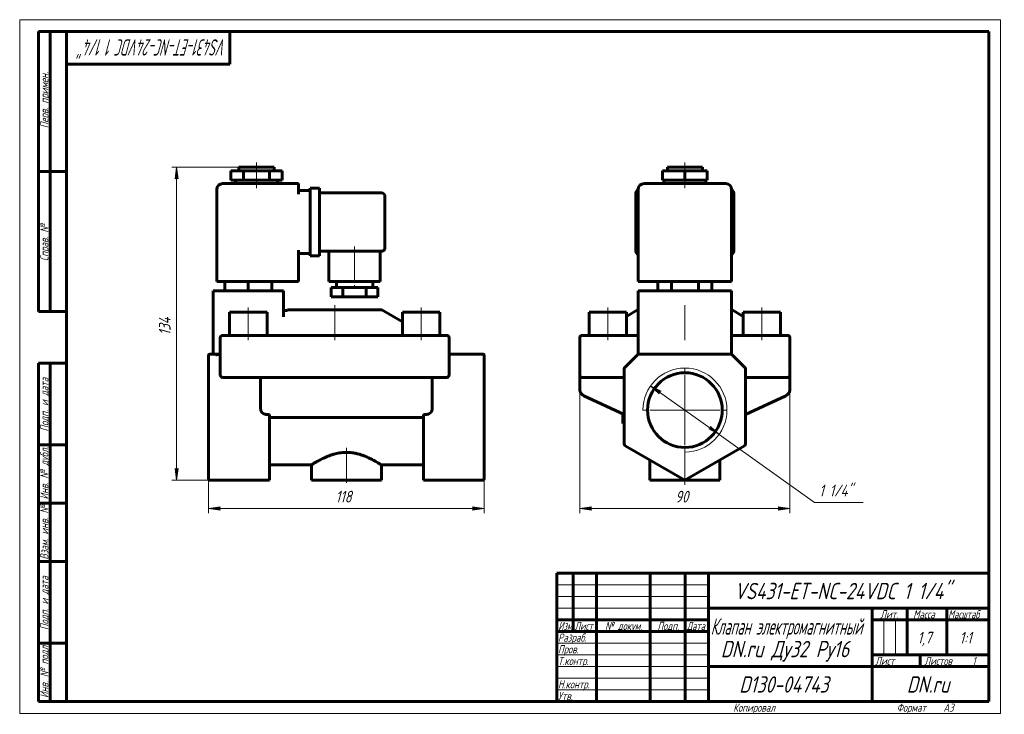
# Model space of a CAD drawing. Header units: millimetres. Extents: x 0 to 422, y 0 to 297.
import ezdxf

# ---------------------------------------------------------------- set-up
doc = ezdxf.new("R2010")
doc.units = ezdxf.units.MM
for name, pattern in [('K5LT_AXLED', [19.5, 15, -1.5, 1.5, -1.5]), ('K5LT_BASIC', [0]), ('K5LT_THIN', [0])]:
    doc.linetypes.add(name, pattern=pattern)
doc.layers.add('Системный слой', color=7, linetype='Continuous')
doc.layers.add('Системный слой (1)', color=7, linetype='Continuous', true_color=0x6c6c6c)
doc.styles.add('KDIMTEXTSTYLE', font='GOST_AU.SHX', dxfattribs={"width": 0.96, "oblique": 15, "height": 5})
doc.styles.add('KTEXTSTYLE', font='GOST_AU.SHX', dxfattribs={"width": 0.96, "height": 5})
doc.dimstyles.new('KDIMSTYLE (1.00)', dxfattribs={"dimtxt": 5, "dimasz": 1, "dimexe": 2, "dimexo": 0, "dimgap": 1, "dimtad": 1, "dimtxsty": 'KDIMTEXTSTYLE', "dimsah": 1, "dimcen": 0, "dimdle": 1, "dimadec": 0, "dimazin": 0, "dimtfac": 0.667, "dimtmove": 0, "dimatfit": 3, "dimfxl": 1, "dimtvp": 1, "dimtolj": 1, "dimtzin": 0, "dimarcsym": 0})

# ---------------------------------------------------------------- blocks, each defined once
blk = doc.blocks.new('U0')
at = {"layer": 'Системный слой (1)', "color": 150, "linetype": 'K5LT_BASIC', "lineweight": 60, "true_color": 0x0080ff}
for q in [(310.82, 127.96), (328.08, 136.01), (328.08, 136.01)]:
    blk.add_line((328.08, 136.01), q, dxfattribs=at)
blk = doc.blocks.new('D0')
at = {"layer": 'Системный слой (1)'}
for points in [[(239.82, 87.7), (244.82, 88.36), (244.32, 87.7), (244.82, 87.05)], [(329.82, 87.7), (324.82, 88.36), (325.32, 87.7), (324.82, 87.05)]]:
    blk.add_hatch(color=7, dxfattribs=at).paths.add_polyline_path(points)
at = {"layer": 'Системный слой (1)', "color": 7, "linetype": 'K5LT_THIN', "lineweight": 18}
for p, q in [((239.82, 152.84), (239.82, 85.7)), ((329.82, 148.98), (329.82, 85.7)), ((239.82, 87.7), (244.82, 88.36)), ((244.82, 87.05), (239.82, 87.7)), ((244.82, 88.36), (244.32, 87.7)), ((244.32, 87.7), (244.82, 87.05)), ((325.32, 87.7), (324.82, 88.36)), ((324.82, 88.36), (329.82, 87.7)), ((329.82, 87.7), (324.82, 87.05)), ((324.82, 87.05), (325.32, 87.7))]:
    blk.add_line(p, q, dxfattribs=at)
blk.add_wipeout([(280.73, 88.7), (280.73, 96.09), (288.58, 96.09), (288.58, 88.7)]).dxf.layer = 'Системный слой (1)'
blk.add_line((329.82, 87.7), (239.82, 87.7), dxfattribs=at)
at = {"layer": 'Системный слой (1)', "color": 7, "insert": (280.73, 95.29), "char_height": 5, "attachment_point": 1, "style": 'KTEXTSTYLE'}
blk.add_mtext('\\H5.0;\\W1.000;\\Q15;\\Q15;\\W0.965;90', dxfattribs=at)
blk = doc.blocks.new('KDIMARROW_01')
at = {"layer": 'Системный слой'}
blk.add_hatch(color=0, dxfattribs=at).paths.add_polyline_path([(0, 0), (-5, 0.66), (-4.5, 0), (-5, -0.66)])
at = {"layer": 'Системный слой', "color": 0, "linetype": 'K5LT_THIN', "lineweight": 18}
for p, q in [((-4.5, 0), (-5, 0.66)), ((-5, 0.66), (0, 0)), ((0, 0), (-5, -0.66)), ((-5, -0.66), (-4.5, 0))]:
    blk.add_line(p, q, dxfattribs=at)
at = {"layer": 'Системный слой (1)', "color": 0, "linetype": 'K5LT_THIN', "lineweight": 18}
blk.add_line((80.89, 129.84), (79.89, 129.84), dxfattribs=at)
blk = doc.blocks.new('D1')
at = {"layer": 'Системный слой (1)'}
for points in [[(274.61, 137.92), (270.16, 140.28), (273.85, 136.84), (273.82, 137.67)], [(299.48, 119.39), (295.79, 122.83), (295.81, 122), (295.02, 121.76)]]:
    blk.add_hatch(color=7, dxfattribs=at).paths.add_polyline_path(points)
at = {"layer": 'Системный слой (1)', "color": 7, "linetype": 'K5LT_THIN', "lineweight": 18}
for p, q in [((270.16, 140.28), (274.61, 137.92)), ((273.85, 136.84), (270.16, 140.28)), ((270.16, 140.28), (299.48, 119.39)), ((274.61, 137.92), (273.82, 137.67)), ((273.82, 137.67), (273.85, 136.84)), ((295.81, 122), (295.79, 122.83)), ((295.79, 122.83), (299.48, 119.39)), ((295.02, 121.76), (295.81, 122)), ((299.48, 119.39), (295.02, 121.76))]:
    blk.add_line(p, q, dxfattribs=at)
blk.add_wipeout([(342.32, 91.29), (342.32, 98.67), (358.54, 98.67), (358.54, 91.29)]).dxf.layer = 'Системный слой (1)'
for p, q in [((299.48, 119.39), (340.32, 90.29)), ((340.32, 90.29), (361.22, 90.29))]:
    blk.add_line(p, q, dxfattribs=at)
at = {"layer": 'Системный слой (1)', "color": 7, "insert": (342.32, 97.88), "char_height": 5, "attachment_point": 1, "style": 'KTEXTSTYLE'}
blk.add_mtext('\\H5.0;\\W1.000;\\Q15;\\Q15;\\W0.965;1 1/4"', dxfattribs=at)
blk = doc.blocks.new('U1')
at = {"layer": 'Системный слой (1)', "color": 30, "linetype": 'K5LT_AXLED', "lineweight": 18, "true_color": 0xff8000}
for q in [(284.82, 147.84), (266.82, 129.84), (302.82, 129.84), (284.82, 111.84)]:
    blk.add_line((284.82, 129.84), q, dxfattribs=at)
blk = doc.blocks.new('U2')
at = {"layer": 'Системный слой (1)', "color": 150, "linetype": 'K5LT_BASIC', "lineweight": 60, "true_color": 0x0080ff}
for p, q in [((106.89, 106.34), (124.89, 106.34)), ((154.89, 106.34), (172.89, 106.34))]:
    blk.add_line(p, q, dxfattribs=at)
blk = doc.blocks.new('D2')
at = {"layer": 'Системный слой (1)'}
for points in [[(85.39, 87.7), (85.89, 88.36), (80.89, 87.7), (85.89, 87.05)], [(193.89, 87.05), (198.89, 87.7), (193.89, 88.36), (194.39, 87.7)]]:
    blk.add_hatch(color=7, dxfattribs=at).paths.add_polyline_path(points)
at = {"layer": 'Системный слой (1)', "color": 7, "linetype": 'K5LT_THIN', "lineweight": 18}
for p, q in [((80.89, 129.84), (80.89, 85.7)), ((198.89, 115.42), (198.89, 85.7)), ((80.89, 87.7), (85.89, 88.36)), ((85.89, 87.05), (80.89, 87.7)), ((85.89, 88.36), (85.39, 87.7)), ((85.39, 87.7), (85.89, 87.05)), ((194.39, 87.7), (193.89, 88.36)), ((193.89, 88.36), (198.89, 87.7)), ((198.89, 87.7), (193.89, 87.05)), ((193.89, 87.05), (194.39, 87.7))]:
    blk.add_line(p, q, dxfattribs=at)
blk.add_wipeout([(135.28, 88.7), (135.28, 96.09), (144.14, 96.09), (144.14, 88.7)]).dxf.layer = 'Системный слой (1)'
blk.add_line((198.89, 87.7), (80.89, 87.7), dxfattribs=at)
at = {"layer": 'Системный слой (1)', "color": 7, "insert": (135.28, 95.29), "char_height": 5, "attachment_point": 1, "style": 'KTEXTSTYLE'}
blk.add_mtext('\\H5.0;\\W1.000;\\Q15;\\Q15;\\W0.965;118', dxfattribs=at)
blk = doc.blocks.new('D3')
at = {"layer": 'Системный слой (1)'}
for points in [[(67.84, 228.84), (67.18, 233.84), (66.53, 228.84), (67.18, 229.34)], [(67.18, 99.84), (67.84, 104.84), (67.18, 104.34), (66.53, 104.84)]]:
    blk.add_hatch(color=7, dxfattribs=at).paths.add_polyline_path(points)
at = {"layer": 'Системный слой (1)', "color": 7, "linetype": 'K5LT_THIN', "lineweight": 18}
for p, q in [((93.89, 233.84), (65.18, 233.84)), ((66.53, 228.84), (67.18, 233.84)), ((67.18, 233.84), (67.84, 228.84)), ((67.18, 229.34), (66.53, 228.84)), ((67.84, 228.84), (67.18, 229.34)), ((67.18, 99.84), (66.53, 104.84)), ((66.53, 104.84), (67.18, 104.34)), ((67.18, 104.34), (67.84, 104.84)), ((67.84, 104.84), (67.18, 99.84)), ((85.07, 99.84), (65.18, 99.84))]:
    blk.add_line(p, q, dxfattribs=at)
blk.add_wipeout([(66.18, 161.89), (58.8, 161.89), (58.8, 171.38), (66.18, 171.38)]).dxf.layer = 'Системный слой (1)'
blk.add_line((67.18, 99.84), (67.18, 233.84), dxfattribs=at)
at = {"layer": 'Системный слой (1)', "color": 7, "insert": (59.6, 161.89), "char_height": 5, "attachment_point": 1, "rotation": 90, "style": 'KTEXTSTYLE'}
blk.add_mtext('\\H5.0;\\W1.000;\\Q15;\\Q15;\\W0.965;134', dxfattribs=at)
blk = doc.blocks.new('U3')
at = {"color": 7, "linetype": 'K5LT_THIN', "lineweight": 18}
for p, q in [((0, 0), (0, 297)), ((0, 297), (420, 297)), ((420, 297), (420, 0)), ((230, 55), (295, 55)), ((230, 50), (295, 50)), ((230, 45), (295, 45)), ((369.96, 25), (369.96, 40)), ((374.98, 25), (374.98, 40)), ((230, 30), (295, 30)), ((230, 25), (295, 25)), ((230, 20), (295, 20)), ((230, 15), (295, 15)), ((230, 10), (295, 10)), ((420, 0), (0, 0))]:
    blk.add_line(p, q, dxfattribs=at)
at = {"color": 150, "linetype": 'K5LT_BASIC', "lineweight": 60, "true_color": 0x0080ff}
for p, q in [((8, 172), (8, 292)), ((20, 292), (8, 292)), ((13, 172), (13, 292)), ((20, 5), (20, 292)), ((20, 292), (415, 292)), ((90, 292), (90, 278)), ((415, 292), (415, 5)), ((90, 278), (20, 278)), ((20, 232), (8, 232)), ((20, 172), (8, 172)), ((8, 5), (8, 150)), ((20, 150), (8, 150)), ((13, 5), (13, 150)), ((20, 115), (8, 115)), ((20, 90), (8, 90)), ((20, 65), (8, 65)), ((230, 60), (415, 60)), ((230, 5), (230, 60)), ((237, 35), (237, 60)), ((247, 5), (247, 60)), ((270, 5), (270, 60)), ((285, 5), (285, 60)), ((295, 5), (295, 60)), ((295, 45), (415, 45)), ((365, 5), (365, 45)), ((380, 25), (380, 45)), ((397, 25), (397, 45)), ((230, 40), (295, 40)), ((365, 40), (380, 40)), ((380, 40), (415, 40)), ((230, 35), (295, 35)), ((20, 30), (8, 30)), ((365, 25), (415, 25)), ((385.57, 20), (385.57, 25)), ((295, 20), (365, 20)), ((365, 20), (415, 20)), ((20, 5), (8, 5)), ((415, 5), (20, 5))]:
    blk.add_line(p, q, dxfattribs=at)
at = {"color": 7, "attachment_point": 1, "style": 'KTEXTSTYLE'}
for s, insert, char_height, rotation in [('\\H5.0;\\W1.000;\\Q15;\\Q15;\\W0.651;\\H7.00;VS431-ET-NC-24VDC 1 1/4"', (88.59, 281.64), 7, 180), ('\\H5.0;\\W1.000;\\Q15;\\Q15;\\W0.965;\\H3.50;Перв. примен.', (8.82, 250.52), 3.5, 90), ('\\H5.0;\\W1.000;\\Q15;\\Q15;\\W0.965;\\H3.50;Справ. №', (8.82, 193.63), 3.5, 90), ('\\H5.0;\\W1.000;\\Q15;\\Q15;\\W0.965;\\H3.50;Подп. и дата', (8.82, 120.66), 3.5, 90), ('\\H5.0;\\W1.000;\\Q15;\\Q15;\\W0.965;\\H3.50;Инв. № дубл.', (8.82, 91.57), 3.5, 90), ('\\H5.0;\\W1.000;\\Q15;\\Q15;\\W0.965;\\H3.50;Взам. инв. №', (8.82, 65.8), 3.5, 90), ('\\H5.0;\\W1.000;\\Q15;\\Q15;\\W0.965;\\H3.50;Подп. и дата', (8.82, 35.66), 3.5, 90), ('\\H5.0;\\W1.000;\\Q15;\\Q15;\\W0.965;\\H3.50;Инв. № подл.', (8.82, 6.57), 3.5, 90)]:
    blk.add_mtext(s, dxfattribs=dict(at, insert=insert, char_height=char_height, rotation=rotation))
for s, insert, char_height in [('\\H5.0;\\W1.000;\\Q15;\\Q15;\\W0.965;\\H7.00;VS431-ET-NC-24VDC 1 1/4"', (306.03, 55.86), 7), ('\\H5.0;\\W1.000;\\Q15;\\Q15;\\W0.965;\\H3.50;Лит.', (368.47, 44.18), 3.5), ('\\H5.0;\\W1.000;\\Q15;\\Q15;\\W0.965;\\H3.50;Масса', (382.58, 44.18), 3.5), ('\\H5.0;\\W1.000;\\Q15;\\Q15;\\W0.930;\\H3.50;Масштаб', (397.52, 44.18), 3.5), ('\\H5.0;\\W1.000;\\Q15;\\Q15;\\W0.784;\\H3.50;Изм.', (230.62, 39.18), 3.5), ('\\H5.0;\\W1.000;\\Q15;\\Q15;\\W0.799;\\H3.50;Лист', (237.61, 39.18), 3.5), ('\\H5.0;\\W1.000;\\Q15;\\Q15;\\W0.965;\\H3.50;№ докум.', (250.63, 39.18), 3.5), ('\\H5.0;\\W1.000;\\Q15;\\Q15;\\W0.965;\\H3.50;Подп.', (273.1, 39.18), 3.5), ('\\H5.0;\\W1.000;\\Q15;\\Q15;\\W0.799;\\H3.50;Дата', (285.61, 39.18), 3.5), ('\\H5.0;\\W1.000;\\Q15;\\Q15;\\W0.672;\\H7.00;Клапан электромагнитный', (295.88, 40.69), 7), ('\\H5.0;\\W1.000;\\Q15;\\Q15;\\W0.965;\\H3.50;Разраб.', (230.5, 34.18), 3.5), ('\\H5.0;\\W1.000;\\Q15;\\Q15;\\W0.965;1,7', (384.42, 34.9), 5), ('\\H5.0;\\W1.000;\\Q15;\\Q15;\\W0.965;{\\c16711680;1:1}', (402.44, 34.9), 5), ('\\H5.0;\\W1.000;\\Q15;\\Q15;\\W0.965;\\H7.00;DN.ru Ду32 Ру16', (300.2, 31.02), 7), ('\\H5.0;\\W1.000;\\Q15;\\Q15;\\W0.965;\\H3.50;Пров.', (230.5, 29.18), 3.5), ('\\H5.0;\\W1.000;\\Q15;\\Q15;\\W0.965;\\H3.50;Т.контр.', (230.5, 24.18), 3.5), ('\\H5.0;\\W1.000;\\Q15;\\Q15;\\W0.965;\\H3.50;Лист', (366.32, 24.18), 3.5), ('\\H5.0;\\W1.000;\\Q15;\\Q15;\\W0.965;\\H3.50;Листов', (387.36, 24.18), 3.5), ('\\H5.0;\\W1.000;\\Q15;\\Q15;\\W0.965;\\H3.50;1', (407.91, 24.18), 3.5), ('\\H5.0;\\W1.000;\\Q15;\\Q15;\\W0.965;\\H3.50;Н.контр.', (230.5, 14.18), 3.5), ('\\H5.0;\\W1.000;\\Q15;\\Q15;\\W0.965;\\H7.00;D130-04743', (308.08, 15.86), 7), ('\\H5.0;\\W1.000;\\Q15;\\Q15;\\W0.965;\\H7.00;DN.ru', (379.84, 15.86), 7), ('\\H5.0;\\W1.000;\\Q15;\\Q15;\\W0.965;\\H3.50;Утв.', (230.5, 9.18), 3.5), ('\\H5.0;\\W1.000;\\Q15;\\Q15;\\W0.965;\\H3.50;Копировал', (305.5, 4.18), 3.5), ('\\H5.0;\\W1.000;\\Q15;\\Q15;\\W0.965;\\H3.50;Формат', (375.5, 4.18), 3.5), ('\\H5.0;\\W1.000;\\Q15;\\Q15;\\W0.965;\\H3.50;A3', (395.5, 4.18), 3.5)]:
    blk.add_mtext(s, dxfattribs=dict(at, insert=insert, char_height=char_height))

msp = doc.modelspace()

# ---------------------------------------------------------------- linework, layer by layer
at = {"layer": 'Системный слой (1)', "color": 150, "linetype": 'K5LT_BASIC', "lineweight": 60, "true_color": 0x0080ff}
for p, q in [((90.394, 228.336), (90.394, 232.336)), ((90.394, 232.336), (95.894, 232.336)), ((93.894, 232.336), (93.894, 233.836)), ((93.894, 233.836), (108.894, 233.836)), ((95.894, 232.336), (106.894, 232.336)), ((95.894, 228.336), (95.894, 232.336)), ((106.894, 228.336), (106.894, 232.336)), ((106.894, 232.336), (112.394, 232.336)), ((108.894, 232.336), (108.894, 233.836)), ((112.394, 228.336), (112.394, 232.336)), ((275.291, 232.336), (284.817, 232.336)), ((275.291, 228.336), (275.291, 232.336)), ((277.317, 232.336), (277.317, 233.836)), ((277.317, 233.836), (292.317, 233.836)), ((284.817, 228.336), (284.817, 232.336)), ((284.817, 232.336), (294.343, 232.336)), ((292.317, 232.336), (292.317, 233.836)), ((294.343, 228.336), (294.343, 232.336)), ((90.394, 228.336), (95.894, 228.336)), ((92.394, 226.836), (92.394, 228.336)), ((95.894, 228.336), (106.894, 228.336)), ((106.894, 228.336), (112.394, 228.336)), ((110.394, 226.836), (110.394, 228.336)), ((275.291, 228.336), (284.817, 228.336)), ((275.817, 226.836), (275.817, 228.336)), ((284.817, 228.336), (294.343, 228.336)), ((293.817, 226.836), (293.817, 228.336)), ((84.394, 184.836), (84.394, 224.336)), ((119.394, 226.836), (86.894, 226.836)), ((119.394, 226.836), (119.394, 224.336)), ((119.394, 222.336), (119.394, 224.336)), ((119.394, 223.836), (124.394, 223.836)), ((124.394, 224.836), (128.394, 224.836)), ((124.394, 222.336), (124.394, 224.836)), ((128.394, 224.836), (128.394, 222.336)), ((264.817, 184.836), (264.817, 224.336)), ((302.317, 226.836), (267.317, 226.836)), ((304.817, 184.836), (304.817, 224.336)), ((124.394, 222.336), (124.394, 198.336)), ((128.394, 222.836), (154.894, 222.836)), ((128.394, 222.336), (128.394, 198.336)), ((156.394, 221.336), (156.394, 199.336)), ((263.817, 198.336), (263.817, 222.336)), ((305.817, 222.336), (305.817, 198.336)), ((119.394, 184.836), (119.394, 198.336)), ((124.394, 195.836), (124.394, 198.336)), ((128.394, 198.336), (128.394, 195.836)), ((119.394, 196.836), (124.394, 196.836)), ((124.394, 195.836), (128.394, 195.836)), ((128.394, 197.836), (154.894, 197.836)), ((132.394, 197.836), (132.394, 184.836)), ((154.394, 197.836), (154.394, 184.836)), ((86.894, 184.836), (84.394, 184.836)), ((86.894, 184.836), (119.394, 184.836)), ((87.894, 184.836), (87.894, 180.836)), ((97.894, 184.836), (97.894, 180.836)), ((107.894, 184.836), (107.894, 180.836)), ((154.394, 184.836), (132.394, 184.836)), ((133.394, 182.336), (133.394, 178.336)), ((138.394, 182.336), (133.394, 182.336)), ((135.644, 184.836), (135.644, 182.336)), ((138.394, 182.336), (138.394, 178.336)), ((148.394, 182.336), (138.394, 182.336)), ((153.394, 182.336), (148.394, 182.336)), ((148.394, 182.336), (148.394, 178.336)), ((151.144, 184.836), (151.144, 182.336)), ((153.394, 182.336), (153.394, 178.336)), ((267.317, 184.836), (264.817, 184.836)), ((267.317, 184.836), (302.317, 184.836)), ((273.27, 184.836), (273.27, 180.836)), ((279.044, 184.836), (279.044, 180.836)), ((290.591, 184.836), (290.591, 180.836)), ((296.364, 184.836), (296.364, 180.836)), ((304.817, 184.836), (302.317, 184.836)), ((82.894, 180.836), (82.894, 153.836)), ((82.894, 180.836), (85.394, 180.836)), ((110.394, 180.836), (85.394, 180.836)), ((110.394, 180.836), (112.894, 180.836)), ((112.894, 180.836), (112.894, 169.755)), ((138.394, 178.336), (133.394, 178.336)), ((148.394, 178.336), (138.394, 178.336)), ((153.394, 178.336), (148.394, 178.336)), ((264.817, 180.836), (264.817, 153.836)), ((264.817, 180.836), (267.317, 180.836)), ((302.317, 180.836), (267.317, 180.836)), ((302.317, 180.836), (304.817, 180.836)), ((304.817, 180.836), (304.817, 153.836)), ((112.894, 173.413), (112.894, 173.385)), ((89.894, 171.836), (105.894, 171.836)), ((89.894, 161.836), (89.894, 171.836)), ((105.894, 161.836), (105.894, 171.836)), ((114.662, 172.702), (114.394, 172.547)), ((154.626, 172.836), (115.162, 172.836)), ((155.126, 172.702), (163.894, 167.639)), ((163.894, 171.836), (179.894, 171.836)), ((163.894, 161.836), (163.894, 171.836)), ((179.894, 161.836), (179.894, 171.836)), ((243.817, 161.836), (243.817, 171.836)), ((243.817, 171.836), (259.817, 171.836)), ((264.585, 172.702), (259.817, 169.949)), ((259.817, 161.836), (259.817, 171.836)), ((305.049, 172.702), (309.817, 169.949)), ((309.817, 171.836), (325.817, 171.836)), ((309.817, 161.836), (309.817, 171.836)), ((325.817, 161.836), (325.817, 171.836)), ((85.894, 160.836), (85.894, 144.836)), ((86.894, 161.836), (88.894, 161.836)), ((180.894, 161.836), (88.894, 161.836)), ((180.894, 161.836), (182.894, 161.836)), ((183.894, 144.836), (183.894, 160.836)), ((239.817, 160.836), (239.817, 144.836)), ((240.817, 161.836), (242.817, 161.836)), ((242.817, 161.836), (264.817, 161.836)), ((304.817, 161.836), (326.817, 161.836)), ((326.817, 161.836), (328.817, 161.836)), ((329.817, 160.836), (329.817, 144.836)), ((80.894, 153.189), (80.894, 153.336)), ((80.894, 147.775), (80.894, 153.189)), ((84.015, 153.836), (81.394, 153.836)), ((85.394, 153.836), (84.015, 153.836)), ((85.394, 153.836), (85.894, 153.836)), ((183.894, 153.836), (198.394, 153.836)), ((198.894, 153.336), (198.894, 153.189)), ((198.894, 147.775), (198.894, 153.189)), ((264.524, 153.543), (259.11, 148.129)), ((264.817, 153.836), (264.524, 153.543)), ((264.817, 153.836), (265.231, 153.836)), ((304.403, 153.836), (265.231, 153.836)), ((304.817, 153.836), (304.403, 153.836)), ((304.817, 153.836), (305.11, 153.543)), ((310.524, 148.129), (305.11, 153.543)), ((80.894, 147.421), (80.894, 147.775)), ((198.894, 147.775), (198.894, 147.421)), ((80.894, 115.424), (80.894, 147.421)), ((88.894, 143.836), (86.894, 143.836)), ((88.894, 143.836), (130.46, 143.836)), ((103.165, 143.836), (103.165, 130.462)), ((130.46, 143.836), (139.894, 143.836)), ((139.894, 143.836), (149.328, 143.836)), ((149.328, 143.836), (180.894, 143.836)), ((176.622, 143.836), (176.622, 130.462)), ((182.894, 143.836), (180.894, 143.836)), ((198.894, 115.424), (198.894, 147.421)), ((239.817, 144.836), (239.817, 143.836)), ((239.817, 144.836), (239.817, 143.958)), ((239.817, 144.079), (239.817, 144.38)), ((240.817, 143.836), (239.817, 143.836)), ((239.817, 143.836), (239.817, 138.731)), ((239.817, 143.836), (239.817, 143.836)), ((242.817, 143.836), (240.817, 143.836)), ((242.817, 143.836), (258.817, 143.836)), ((258.817, 147.421), (258.817, 115.424)), ((310.817, 115.424), (310.817, 147.421)), ((310.817, 143.836), (326.817, 143.836)), ((328.817, 143.836), (326.817, 143.836)), ((328.817, 143.836), (329.817, 143.836)), ((329.817, 144.836), (329.817, 143.836)), ((329.817, 144.836), (329.817, 143.958)), ((329.817, 144.078), (329.817, 144.081)), ((329.817, 143.836), (329.817, 143.836)), ((329.817, 143.836), (329.817, 138.731)), ((258.817, 127.96), (241.549, 136.012)), ((241.549, 136.012), (258.817, 127.96)), ((328.085, 136.012), (310.817, 127.96)), ((105.948, 127.96), (106.894, 127.96)), ((106.894, 115.424), (106.894, 127.96)), ((106.894, 126.696), (172.894, 126.696)), ((172.894, 115.424), (172.894, 127.96)), ((173.84, 127.96), (172.894, 127.96)), ((258.817, 127.96), (258.244, 128.227)), ((258.396, 128.156), (258.317, 128.156)), ((258.317, 126.156), (258.317, 128.156)), ((310.817, 127.96), (311.39, 128.227)), ((258.817, 126.156), (258.317, 126.156)), ((258.317, 124.156), (258.317, 126.156)), ((258.817, 124.156), (258.317, 124.156)), ((80.894, 114.991), (80.894, 115.424)), ((80.894, 100.413), (80.894, 114.991)), ((106.894, 115.424), (106.894, 114.558)), ((106.894, 99.836), (106.894, 114.558)), ((172.894, 114.558), (172.894, 115.424)), ((172.894, 99.836), (172.894, 114.558)), ((198.894, 115.424), (198.894, 114.991)), ((198.894, 100.413), (198.894, 114.991)), ((259.317, 114.558), (284.817, 99.836)), ((284.817, 99.836), (310.317, 114.558)), ((124.894, 106.336), (124.894, 99.836)), ((154.894, 106.336), (154.894, 99.836)), ((269.817, 108.496), (269.817, 99.836)), ((299.817, 108.496), (299.817, 99.836)), ((106.894, 99.836), (81.394, 99.836)), ((154.894, 99.836), (124.894, 99.836)), ((172.894, 99.836), (198.394, 99.836)), ((299.817, 99.836), (269.817, 99.836)), ((284.817, 99.836), (284.817, 100.413))]:
    msp.add_line(p, q, dxfattribs=at)
at = {"layer": 'Системный слой (1)', "color": 30, "linetype": 'K5LT_AXLED', "lineweight": 18, "true_color": 0xff8000}
for p, q in [((101.394, 230.336), (101.394, 235.836)), ((284.817, 230.336), (284.817, 235.836)), ((101.394, 224.836), (101.394, 230.336)), ((284.817, 224.836), (284.817, 230.336)), ((143.394, 199.836), (143.394, 180.336)), ((97.894, 159.836), (97.894, 173.836)), ((134.894, 159.836), (134.894, 174.836)), ((171.894, 159.836), (171.894, 173.836)), ((251.817, 159.836), (251.817, 173.836)), ((284.817, 159.836), (284.817, 174.836)), ((317.817, 159.836), (317.817, 173.836))]:
    msp.add_line(p, q, dxfattribs=at)
at = {"layer": 'Системный слой (1)', "color": 150, "linetype": 'K5LT_BASIC', "lineweight": 60, "true_color": 0x0080ff}
msp.add_circle((284.817, 129.836), 16, dxfattribs=at)
for centre, radius, start, end in [((86.894, 224.336), 2.5, 90, 180), ((266.317, 222.336), 2.5, 126.8699, 180), ((267.317, 224.336), 2.5, 90, 180), ((302.317, 224.336), 2.5, 0, 90), ((303.317, 222.336), 2.5, 0, 53.1301), ((154.894, 221.336), 1.5, 0, 90), ((154.894, 199.336), 1.5, 270, 0), ((266.317, 198.336), 2.5, 180, 233.1301), ((303.317, 198.336), 2.5, 306.8699, 0), ((115.162, 171.836), 1, 90, 120), ((154.626, 171.836), 1, 60, 90), ((265.085, 171.836), 1, 105.54227, 120), ((304.549, 171.836), 1, 60, 74.45773), ((86.894, 160.836), 1, 90, 180), ((182.894, 160.836), 1, 0, 90), ((240.817, 160.836), 1, 90, 180), ((328.817, 160.836), 1, 0, 90), ((81.394, 153.336), 0.5, 90, 180), ((198.394, 153.336), 0.5, 0, 90), ((265.231, 152.836), 1, 90, 135), ((304.403, 152.836), 1, 45, 90), ((259.817, 147.421), 1, 135, 180), ((309.817, 147.421), 1, 0, 45), ((86.894, 144.836), 1, 180, 270), ((182.894, 144.836), 1, 270, 0), ((240.817, 144.836), 1, 180, 270), ((328.817, 144.836), 1, 270, 0), ((259.817, 115.424), 1, 180, 240), ((309.817, 115.424), 1, 300, 0)]:
    msp.add_arc(centre, radius, start, end, dxfattribs=at)
at = {"layer": 'Системный слой (1)', "color": 7, "linetype": 'K5LT_THIN', "lineweight": 18}
msp.add_arc((284.817, 129.836), 18, 270, 180, dxfattribs=at)
at = {"layer": 'Системный слой (1)', "color": 150, "linetype": 'K5LT_BASIC', "lineweight": 60, "true_color": 0x0080ff}
for points, knots in [([(114.394, 172.547), (114.357, 172.526), (114.318, 172.507), (114.238, 172.473), (114.196, 172.459), (114.11, 172.436), (114.065, 172.427), (113.974, 172.415), (113.927, 172.412), (113.832, 172.414), (113.784, 172.418), (113.689, 172.433), (113.641, 172.444), (113.548, 172.473), (113.502, 172.492), (113.412, 172.535), (113.37, 172.56), (113.288, 172.616), (113.249, 172.647), (113.177, 172.714), (113.143, 172.751), (113.082, 172.827), (113.054, 172.868), (113.006, 172.951), (112.984, 172.994), (112.95, 173.079), (112.936, 173.121), (112.923, 173.173), (112.921, 173.183), (112.916, 173.201), (112.914, 173.21), (112.909, 173.238), (112.906, 173.256), (112.898, 173.311), (112.895, 173.348), (112.894, 173.395), (112.894, 173.404), (112.894, 173.413)], [0, 0, 0, 0, 1.5981722, 1.5981722, 3.2349517, 3.2349517, 4.9235099, 4.9235099, 6.6695399, 6.6695399, 8.4524994, 8.4524994, 10.2646061, 10.2646061, 12.104182, 12.104182, 13.9477131, 13.9477131, 15.7916606, 15.7916606, 17.6305382, 17.6305382, 19.4397469, 19.4397469, 21.2216982, 21.2216982, 22.8684434, 22.8684434, 23.2266815, 23.2266815, 23.5738728, 23.5738728, 24.2682554, 24.2682554, 25.6514987, 25.6514987, 25.9953228, 25.9953228, 25.9953228, 25.9953228]), ([(264.812, 166.855), (264.812, 166.856), (264.812, 166.856), (264.813, 166.859), (264.813, 166.861), (264.814, 166.866), (264.815, 166.87), (264.816, 166.878), (264.816, 166.883), (264.817, 166.894), (264.817, 166.9), (264.817, 166.907)], [0, 0, 0, 0, 0.6, 0.6, 1.2, 1.2, 1.8, 1.8, 2.4, 2.4, 3, 3, 3, 3]), ([(304.822, 166.855), (304.822, 166.856), (304.822, 166.856), (304.821, 166.859), (304.821, 166.861), (304.82, 166.866), (304.819, 166.87), (304.818, 166.878), (304.818, 166.883), (304.817, 166.894), (304.817, 166.9), (304.817, 166.907)], [0, 0, 0, 0, 0.6, 0.6, 1.2, 1.2, 1.8, 1.8, 2.4, 2.4, 3, 3, 3, 3]), ([(85.394, 153.836), (85.326, 153.836), (85.193, 153.74), (84.988, 153.686), (84.79, 153.63), (84.593, 153.591), (84.397, 153.563), (84.205, 153.546), (84.078, 153.543), (84.015, 153.543)], [0, 0, 0, 0, 0.1939658, 0.3621132, 0.5072319, 0.6455575, 0.77709, 0.8920433, 1, 1, 1, 1]), ([(241.549, 136.012), (241.548, 136.012), (241.546, 136.013), (241.536, 136.018), (241.526, 136.022), (241.505, 136.033), (241.492, 136.039), (241.455, 136.058), (241.43, 136.071), (241.355, 136.11), (241.306, 136.138), (241.162, 136.226), (241.07, 136.289), (240.875, 136.44), (240.774, 136.53), (240.583, 136.724), (240.494, 136.827), (240.33, 137.047), (240.256, 137.163), (240.123, 137.403), (240.065, 137.528), (239.967, 137.784), (239.927, 137.914), (239.865, 138.179), (239.843, 138.313), (239.822, 138.538), (239.817, 138.63), (239.817, 138.724), (239.817, 138.728), (239.817, 138.731)], [0.0088847, 0.0088847, 0.0088847, 0.0088847, 0.0355387, 0.0355387, 0.2083231, 0.2083231, 0.4433002, 0.4433002, 0.9132544, 0.9132544, 1.8531628, 1.8531628, 3.7240951, 3.7240951, 5.9838593, 5.9838593, 8.2687962, 8.2687962, 10.5667167, 10.5667167, 12.8650123, 12.8650123, 15.1509182, 15.1509182, 17.4117896, 17.4117896, 18.9435309, 18.9435309, 18.99666, 18.99666, 18.99666, 18.99666]), ([(241.549, 136.012), (241.549, 136.012), (241.549, 136.012), (241.549, 136.012), (241.549, 136.012), (241.549, 136.012), (241.549, 136.012), (241.548, 136.012), (241.548, 136.012), (241.547, 136.013), (241.547, 136.013), (241.546, 136.013), (241.545, 136.014), (241.542, 136.015), (241.54, 136.016), (241.535, 136.018), (241.532, 136.02), (241.524, 136.024), (241.518, 136.027), (241.502, 136.034), (241.492, 136.039), (241.463, 136.053), (241.445, 136.063), (241.409, 136.082), (241.39, 136.092), (241.354, 136.111), (241.336, 136.122), (241.304, 136.14), (241.29, 136.148), (241.276, 136.157)], [0.0014077, 0.0014077, 0.0014077, 0.0014077, 0.0040909, 0.0040909, 0.0095896, 0.0095896, 0.0205869, 0.0205869, 0.0425815, 0.0425815, 0.0865707, 0.0865707, 0.1731414, 0.1731414, 0.3448751, 0.3448751, 0.6411881, 0.6411881, 1.1852306, 1.1852306, 2.1761406, 2.1761406, 3.9635796, 3.9635796, 5.7635796, 5.7635796, 7.5635796, 7.5635796, 9, 9, 9, 9]), ([(328.085, 136.012), (328.086, 136.012), (328.088, 136.013), (328.098, 136.018), (328.108, 136.022), (328.129, 136.033), (328.142, 136.039), (328.18, 136.058), (328.205, 136.071), (328.279, 136.11), (328.328, 136.138), (328.472, 136.226), (328.564, 136.289), (328.759, 136.44), (328.86, 136.53), (329.051, 136.724), (329.14, 136.827), (329.304, 137.047), (329.378, 137.163), (329.511, 137.403), (329.569, 137.528), (329.667, 137.784), (329.707, 137.914), (329.769, 138.179), (329.791, 138.313), (329.812, 138.538), (329.817, 138.63), (329.817, 138.724), (329.817, 138.728), (329.817, 138.731)], [0.0088847, 0.0088847, 0.0088847, 0.0088847, 0.0355387, 0.0355387, 0.2083231, 0.2083231, 0.4433002, 0.4433002, 0.9132544, 0.9132544, 1.8531628, 1.8531628, 3.7240951, 3.7240951, 5.9838593, 5.9838593, 8.2687962, 8.2687962, 10.5667167, 10.5667167, 12.8650123, 12.8650123, 15.1509182, 15.1509182, 17.4117896, 17.4117896, 18.9435309, 18.9435309, 18.99666, 18.99666, 18.99666, 18.99666]), ([(328.085, 136.012), (328.085, 136.012), (328.085, 136.012), (328.085, 136.012), (328.085, 136.012), (328.085, 136.012), (328.085, 136.012), (328.086, 136.012), (328.086, 136.012), (328.087, 136.013), (328.087, 136.013), (328.088, 136.013), (328.089, 136.014), (328.092, 136.015), (328.094, 136.016), (328.099, 136.018), (328.102, 136.02), (328.11, 136.024), (328.116, 136.027), (328.132, 136.034), (328.142, 136.039), (328.171, 136.053), (328.189, 136.063), (328.225, 136.082), (328.244, 136.092), (328.28, 136.111), (328.298, 136.122), (328.33, 136.14), (328.344, 136.148), (328.358, 136.157)], [0.0014077, 0.0014077, 0.0014077, 0.0014077, 0.0040909, 0.0040909, 0.0095895, 0.0095895, 0.0205867, 0.0205867, 0.042581, 0.042581, 0.0865696, 0.0865696, 0.1731392, 0.1731392, 0.3448708, 0.3448708, 0.6411795, 0.6411795, 1.1852133, 1.1852133, 2.176106, 2.176106, 3.9635103, 3.9635103, 5.7635103, 5.7635103, 7.5635103, 7.5635103, 9, 9, 9, 9]), ([(105.948, 127.96), (105.895, 127.96), (105.833, 127.961), (105.741, 127.965), (105.672, 127.969), (105.581, 127.977), (105.492, 127.987), (105.405, 127.999), (105.319, 128.013), (105.234, 128.029), (105.151, 128.047), (105.071, 128.067), (104.992, 128.088), (104.892, 128.119), (104.796, 128.152), (104.704, 128.187), (104.639, 128.215), (104.575, 128.243), (104.514, 128.273), (104.455, 128.303), (104.398, 128.334), (104.338, 128.368), (104.268, 128.411), (104.19, 128.462), (104.116, 128.516), (104.054, 128.564), (104.004, 128.605), (103.953, 128.649), (103.898, 128.699), (103.846, 128.751), (103.776, 128.823), (103.722, 128.885), (103.64, 128.987), (103.596, 129.047), (103.525, 129.155), (103.492, 129.209), (103.437, 129.31), (103.409, 129.365), (103.372, 129.445), (103.348, 129.503), (103.321, 129.572), (103.299, 129.634), (103.281, 129.689), (103.264, 129.746), (103.248, 129.803), (103.234, 129.86), (103.221, 129.918), (103.209, 129.977), (103.199, 130.036), (103.189, 130.096), (103.182, 130.156), (103.176, 130.217), (103.171, 130.279), (103.166, 130.361), (103.165, 130.423), (103.165, 130.462)], [0, 0, 0, 0, 0.0380576, 0.0442921, 0.066159, 0.0877073, 0.1091053, 0.1301107, 0.1508647, 0.1712616, 0.1915509, 0.2113497, 0.2307722, 0.2495551, 0.28592, 0.3033392, 0.3201777, 0.3368556, 0.353024, 0.3688452, 0.3841248, 0.3992167, 0.4186169, 0.4424376, 0.4658992, 0.4845012, 0.4982739, 0.5119989, 0.5331143, 0.5509505, 0.5646825, 0.6049867, 0.6097937, 0.6580718, 0.6581276, 0.7020179, 0.7037338, 0.7405081, 0.7457976, 0.766707, 0.7852589, 0.7992058, 0.8131761, 0.8272021, 0.8412489, 0.8553714, 0.8695463, 0.8837989, 0.8980871, 0.9124675, 0.9272973, 0.9414276, 0.9559804, 0.9722368, 1, 1, 1, 1]), ([(173.84, 127.96), (173.892, 127.96), (173.954, 127.961), (174.046, 127.965), (174.116, 127.969), (174.206, 127.977), (174.295, 127.987), (174.383, 127.999), (174.469, 128.013), (174.553, 128.029), (174.636, 128.047), (174.717, 128.067), (174.795, 128.088), (174.895, 128.119), (174.991, 128.152), (175.083, 128.187), (175.149, 128.215), (175.212, 128.243), (175.273, 128.273), (175.332, 128.303), (175.389, 128.334), (175.449, 128.368), (175.519, 128.411), (175.597, 128.462), (175.672, 128.516), (175.733, 128.564), (175.783, 128.605), (175.835, 128.649), (175.889, 128.699), (175.942, 128.751), (176.011, 128.823), (176.066, 128.885), (176.147, 128.987), (176.191, 129.047), (176.262, 129.155), (176.295, 129.209), (176.351, 129.31), (176.378, 129.365), (176.415, 129.445), (176.44, 129.503), (176.467, 129.572), (176.489, 129.634), (176.507, 129.689), (176.524, 129.746), (176.54, 129.803), (176.554, 129.86), (176.567, 129.918), (176.579, 129.977), (176.589, 130.036), (176.598, 130.096), (176.605, 130.156), (176.612, 130.217), (176.617, 130.279), (176.621, 130.361), (176.622, 130.423), (176.622, 130.462)], [0, 0, 0, 0, 0.0380576, 0.0442921, 0.066159, 0.0877073, 0.1091053, 0.1301107, 0.1508647, 0.1712616, 0.1915509, 0.2113497, 0.2307722, 0.2495551, 0.28592, 0.3033392, 0.3201777, 0.3368556, 0.353024, 0.3688452, 0.3841248, 0.3992167, 0.4186169, 0.4424376, 0.4658992, 0.4845012, 0.4982739, 0.5119989, 0.5331143, 0.5509505, 0.5646825, 0.6049867, 0.6097937, 0.6580718, 0.6581276, 0.7020179, 0.7037338, 0.7405081, 0.7457976, 0.766707, 0.7852589, 0.7992058, 0.8131761, 0.8272021, 0.8412489, 0.8553714, 0.8695463, 0.8837989, 0.8980871, 0.9124675, 0.9272973, 0.9414276, 0.9559804, 0.9722368, 1, 1, 1, 1]), ([(154.894, 106.336), (154.894, 106.336), (154.866, 106.353), (154.746, 106.43), (154.553, 106.552), (154.288, 106.718), (153.894, 106.962), (153.311, 107.316), (152.465, 107.811), (151.486, 108.356), (150.446, 108.899), (149.443, 109.386), (148.424, 109.842), (147.326, 110.288), (146.12, 110.717), (144.794, 111.109), (143.526, 111.398), (142.323, 111.594), (141.181, 111.712), (140.364, 111.744), (139.568, 111.747), (138.749, 111.722), (137.545, 111.608), (136.277, 111.402), (135.001, 111.109), (133.728, 110.736), (132.487, 110.299), (131.302, 109.818), (130.202, 109.32), (129.208, 108.831), (128.32, 108.364), (127.54, 107.932), (126.861, 107.542), (126.286, 107.201), (125.811, 106.911), (125.431, 106.675), (125.148, 106.497), (124.965, 106.381), (124.901, 106.34), (124.894, 106.336), (124.894, 106.336)], [0, 0, 0, 0, 0.01151234, 0.02269689, 0.03355636, 0.04449267, 0.055829, 0.07251046, 0.0906659, 0.11029677, 0.12584277, 0.14078061, 0.15448458, 0.16755952, 0.18312297, 0.19832799, 0.21317422, 0.22478307, 0.23662242, 0.24883739, 0.24999205, 0.26119743, 0.27411313, 0.28745369, 0.3015793, 0.31607521, 0.33117492, 0.34651649, 0.36173554, 0.37659796, 0.39090679, 0.40502907, 0.41866227, 0.43199014, 0.44493017, 0.45778339, 0.47058478, 0.48341627, 0.49576126, 0.49999468, 0.49999468, 0.49999468, 0.49999468])]:
    msp.add_open_spline(points, degree=3, knots=knots, dxfattribs=at)
for points in [[(81.394, 99.836), (81.101, 99.836), (80.894, 100.075), (80.894, 100.413)], [(198.394, 99.836), (198.687, 99.836), (198.894, 100.075), (198.894, 100.413)]]:
    msp.add_rational_spline(points, [1, 0.804737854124, 0.804737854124, 1], degree=3, dxfattribs=at)

# ---------------------------------------------------------------- block references
at = {"layer": 'Системный слой (1)'}
for name in ['U0', 'U2']:
    msp.add_blockref(name, (0, 0), dxfattribs=at)

# ---------------------------------------------------------------- next in the draw order: dimensions: what is measured, and where the dimension line sits
at = {"layer": 'Системный слой (1)', "color": 7}
for base, p1, p2, text, picture, middle in [((329.817, 87.704), (239.817, 152.836), (329.817, 148.984), '\\H5.0;\\W0.965;\\Q15;\\H5.0;\\W0.965;\\Q15;\\Q15;90', 'D0', (284.817, 87.704)), ((198.894, 87.704), (80.894, 129.836), (198.894, 115.424), '\\H5.0;\\W0.965;\\Q15;\\H5.0;\\W0.965;\\Q15;\\Q15;118', 'D2', (139.894, 87.704))]:
    dim = msp.add_linear_dim(base=base, p1=p1, p2=p2, text=text, dimstyle='KDIMSTYLE (1.00)', override={"dimexo": 0, "dimblk1": 'KDIMARROW_01', "dimblk2": 'KDIMARROW_01', "dimse1": 0, "dimse2": 0, "dimclrt": 7, "dimtolj": 1}, dxfattribs=at)
    dim.commit()
    dim.dimension.update_dxf_attribs({"geometry": picture, "text_midpoint": middle, "dimtype": 160})

# ---------------------------------------------------------------- next in the draw order: linework, layer by layer
at = {"layer": 'Системный слой (1)', "color": 30, "linetype": 'K5LT_AXLED', "lineweight": 18, "true_color": 0xff8000}
msp.add_line((139.894, 113.745), (139.894, 97.836), dxfattribs=at)

# ---------------------------------------------------------------- next in the draw order: dimensions: what is measured, and where the dimension line sits
at = {"layer": 'Системный слой (1)', "color": 7}
dim = msp.add_linear_dim(base=(67.184, 99.836), p1=(93.894, 233.836), p2=(85.067, 99.836), angle=90, text='\\H5.0;\\W0.965;\\Q15;\\H5.0;\\W0.965;\\Q15;\\Q15;134', dimstyle='KDIMSTYLE (1.00)', override={"dimexo": 0, "dimblk1": 'KDIMARROW_01', "dimblk2": 'KDIMARROW_01', "dimse1": 0, "dimse2": 0, "dimclrt": 7, "dimtolj": 1}, dxfattribs=at)
dim.commit()
dim.dimension.update_dxf_attribs({"geometry": 'D3', "text_midpoint": (67.184, 166.836), "dimtype": 160})
dim = msp.add_diameter_dim_2p(p1=(270.157, 140.281), p2=(299.477, 119.391), text='\\H5.0;\\W0.965;\\Q15;\\H5.0;\\W0.965;\\Q15;\\Q15;1 1/4"', dimstyle='KDIMSTYLE (1.00)', override={"dimtih": 1, "dimtoh": 1, "dimblk1": 'KDIMARROW_01', "dimblk2": 'KDIMARROW_01', "dimclrt": 7, "dimtmove": 1, "dimatfit": 2, "dimtolj": 1}, dxfattribs=at)
dim.commit()
dim.dimension.update_dxf_attribs({"geometry": 'D1', "text_midpoint": (342.318, 90.292), "dimtype": 163})

# ---------------------------------------------------------------- next in the draw order: linework, layer by layer
at = {"layer": 'Системный слой (1)', "color": 30, "linetype": 'K5LT_AXLED', "lineweight": 18, "true_color": 0xff8000}
msp.add_line((284.817, 97.836), (284.817, 113.745), dxfattribs=at)

# ---------------------------------------------------------------- next in the draw order: block references
msp.add_blockref('U3', (0, 0))
at = {"layer": 'Системный слой (1)'}
msp.add_blockref('U1', (0, 0), dxfattribs=at)

doc.saveas('drawing.dxf')
